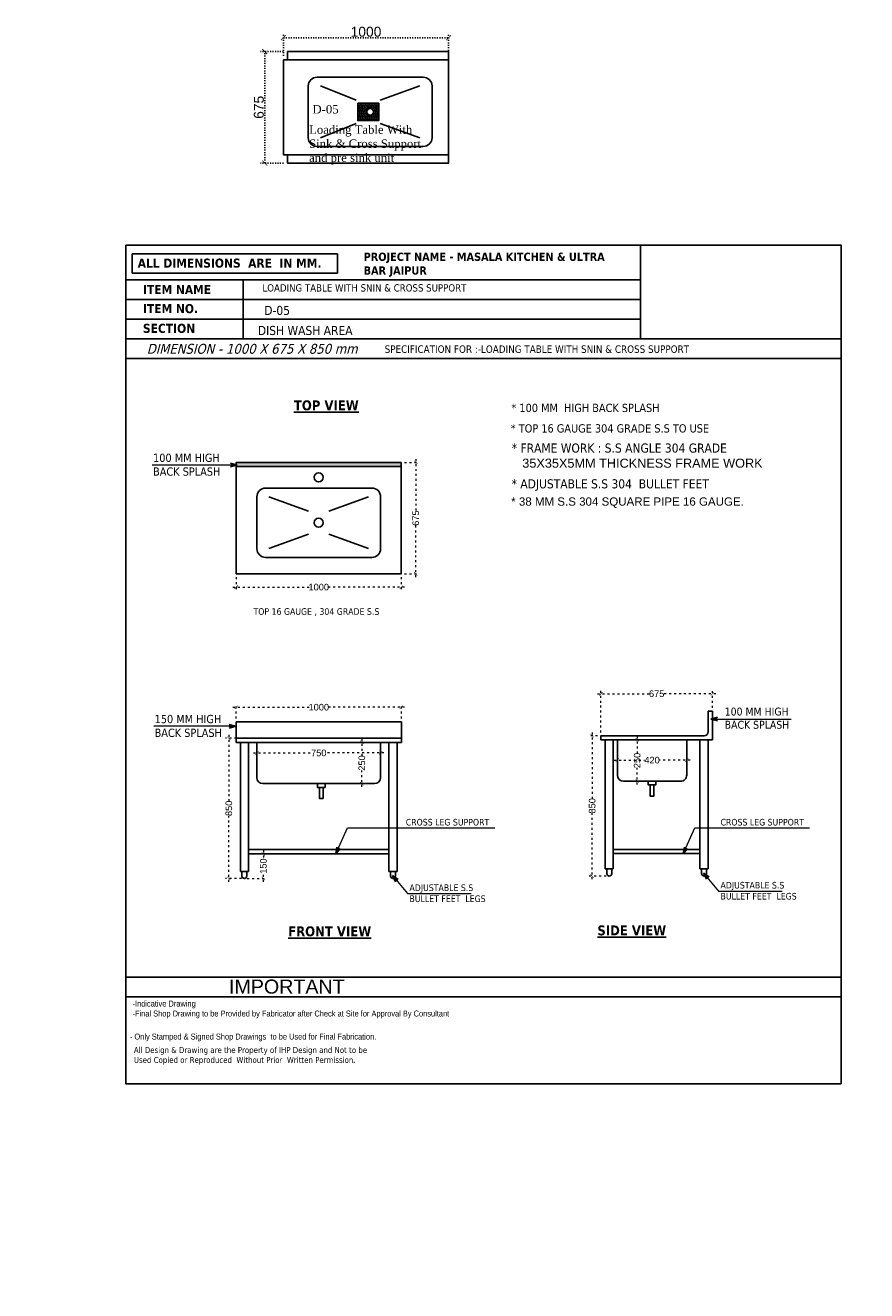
# Model space of a CAD drawing. Header units: millimetres. Extents: x 508219 to 745096, y 311341 to 352167.
# Tile 38 of 45: x 578475 to 583572, y 334196 to 341863. Entities that reach past the tile are written whole.
import ezdxf

# ---------------------------------------------------------------- set-up
doc = ezdxf.new("R2010")
doc.units = ezdxf.units.MM
doc.header["$PDMODE"] = 34
doc.linetypes.add('ACAD_ISO03W100', pattern=[30, 12, -18])
doc.layers.get('0').update_dxf_attribs({"color": 252})
for name, color, linetype in [('A-ANNO-DIMS-30', 7, 'Continuous'), ('A-Text', 132, 'Continuous'), ('EQUIPMENT', 103, 'Continuous')]:
    doc.layers.add(name, color=color, linetype=linetype)
doc.layers.add('Equipment Name', color=7, linetype='Continuous', lineweight=0)
doc.styles.add('arr-1', font='arial.ttf')
doc.styles.add('CKD_Dimension Text', font='BOOKOSI.TTF')
doc.styles.add('ro', font='romans.shx')
doc.styles.get("Standard").update_dxf_attribs({"font": 'arial.ttf'})
doc.styles.add('style1', font='txt.shx')
doc.styles.add('style12', font='BOOKOSI.TTF')
doc.dimstyles.new('DIM-30', dxfattribs={"dimtxt": 60, "dimasz": 30, "dimexe": 25, "dimexo": 25, "dimgap": 5, "dimtad": 1, "dimdec": 0, "dimzin": 0, "dimdsep": 46, "dimtxsty": 'Standard', "dimblk": 'ARCHTICK', "dimcen": 0.09, "dimclrd": 8, "dimclre": 8, "dimclrt": 256, "dimadec": 0, "dimazin": 0, "dimtfac": 1, "dimtdec": 0, "dimtofl": 0, "dimtmove": 0, "dimatfit": 3, "dimfxl": 0, "dimtolj": 1, "dimtzin": 0, "dimlwd": -1, "dimlwe": -1, "dimarcsym": 0})
doc.dimstyles.new('DMI (AB)', dxfattribs={"dimtxt": 60, "dimasz": 40, "dimexe": 12, "dimexo": 25, "dimgap": 1, "dimtad": 0, "dimdec": 0, "dimtxsty": 'ro', "dimblk": 'OPEN30', "dimcen": 1, "dimadec": 0, "dimazin": 0, "dimtfac": 1, "dimtdec": 0, "dimtmove": 0, "dimatfit": 3, "dimldrblk": 'OPEN30', "dimfxl": 0, "dimlwd": 15, "dimlwe": 15, "dimarcsym": 0})
doc.dimstyles.new('ISO-25', dxfattribs={"dimtxt": 40, "dimasz": 20, "dimexe": 20, "dimexo": 20, "dimtad": 0, "dimdec": 0, "dimdsep": 46, "dimtxsty": 'Standard', "dimblk": 'ARCHTICK', "dimcen": 2.5, "dimdle": 20, "dimadec": 0, "dimazin": 0, "dimtfac": 1, "dimtdec": 0, "dimtmove": 0, "dimatfit": 3, "dimfxl": 0, "dimlwd": 5, "dimlwe": 5, "dimarcsym": 0})

# ---------------------------------------------------------------- blocks, each defined once
blk = doc.blocks.new('_ArchTick')
at = {"color": 0, "linetype": 'ByBlock', "const_width": 0.15}
blk.add_lwpolyline([(-0.5, -0.5), (0.5, 0.5)], dxfattribs=at)
blk = doc.blocks.new('*D393')
at = {"layer": 'A-ANNO-DIMS-30', "color": 8, "linetype": 'ACAD_ISO03W100', "ltscale": 0.5, "transparency": 16777216}
for p, q in [((580038.7188951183, 341703.4106796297), (579900.5182067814, 341703.4106796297)), ((579925.5182067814, 341028.4106796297), (579925.5182067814, 341703.4106796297)), ((580038.7188951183, 341028.4106796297), (579900.5182067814, 341028.4106796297))]:
    blk.add_line(p, q, dxfattribs=at)
at = {"layer": 'DEFPOINTS', "color": 0, "ltscale": 0.5, "transparency": 16777216}
for p in [(579925.5182067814, 341703.4106796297), (580063.7188951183, 341703.4106796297), (580063.7188951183, 341028.4106796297)]:
    blk.add_point(p, dxfattribs=at)
at = {"layer": 'A-ANNO-DIMS-30', "color": 8, "ltscale": 0.5, "transparency": 16777216, "xscale": 30, "yscale": 30, "zscale": 30}
for p, rotation in [((579925.5182067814, 341703.4106796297), 90), ((579925.5182067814, 341028.4106796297), 270)]:
    blk.add_blockref('_ArchTick', p, dxfattribs=dict(at, rotation=rotation))
at = {"layer": 'A-ANNO-DIMS-30', "ltscale": 0.5, "transparency": 16777216, "insert": (579889.8838275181, 341365.9106796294), "char_height": 60, "attachment_point": 5, "rotation": 90}
blk.add_mtext('\\A1;675', dxfattribs=at)
blk = doc.blocks.new('*D394')
at = {"layer": 'A-ANNO-DIMS-30', "color": 8, "linetype": 'ACAD_ISO03W100', "ltscale": 0.5, "transparency": 16777216}
for p, q in [((580038.7188951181, 341678.4106796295), (580038.7188951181, 341812.6505618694)), ((580038.7188951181, 341787.6505618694), (581038.7188951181, 341787.6505618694)), ((581038.7188951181, 341678.4106796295), (581038.7188951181, 341812.6505618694))]:
    blk.add_line(p, q, dxfattribs=at)
at = {"layer": 'DEFPOINTS', "color": 0, "ltscale": 0.5, "transparency": 16777216}
for p in [(581038.7188951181, 341787.6505618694), (580038.7188951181, 341653.4106796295), (581038.7188951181, 341653.4106796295)]:
    blk.add_point(p, dxfattribs=at)
at = {"layer": 'A-ANNO-DIMS-30', "color": 8, "ltscale": 0.5, "transparency": 16777216, "xscale": 30, "yscale": 30, "zscale": 30, "rotation": 180}
blk.add_blockref('_ArchTick', (580038.7188951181, 341787.6505618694), dxfattribs=at)
at = {"layer": 'A-ANNO-DIMS-30', "color": 8, "ltscale": 0.5, "transparency": 16777216, "xscale": 30, "yscale": 30, "zscale": 30}
blk.add_blockref('_ArchTick', (581038.7188951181, 341787.6505618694), dxfattribs=at)
at = {"layer": 'A-ANNO-DIMS-30', "ltscale": 0.5, "transparency": 16777216, "insert": (580538.7188951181, 341823.2849411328), "char_height": 60, "attachment_point": 5}
blk.add_mtext('\\A1;1000', dxfattribs=at)
blk = doc.blocks.new('_Open30')
at = {"color": 0, "linetype": 'ByBlock', "lineweight": -2}
for p, q in [((-1, 0.26794919), (0, 0)), ((0, 0), (-1, -0.26794919)), ((0, 0), (-1, 0))]:
    blk.add_line(p, q, dxfattribs=at)
blk = doc.blocks.new('*D398')
at = {"color": 0, "linetype": 'ACAD_ISO03W100', "lineweight": 5, "transparency": 16777216}
for p, q in [((580772.5708307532, 339214.4035295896), (580860.2941209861, 339214.4035295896)), ((580840.2941209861, 339234.4035295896), (580840.2941209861, 338921.9760057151)), ((580840.2941209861, 338519.4035295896), (580840.2941209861, 338831.8310534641)), ((580772.5708307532, 338539.4035295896), (580860.2941209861, 338539.4035295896))]:
    blk.add_line(p, q, dxfattribs=at)
at = {"layer": 'DEFPOINTS', "color": 0, "transparency": 16777216}
for p in [(580752.5708307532, 339214.4035295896), (580752.5708307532, 338539.4035295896), (580840.2941209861, 338539.4035295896)]:
    blk.add_point(p, dxfattribs=at)
at = {"color": 0, "lineweight": 5, "transparency": 16777216, "xscale": 20, "yscale": 20, "zscale": 20}
for p, rotation in [((580840.2941209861, 339214.4035295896), 90), ((580840.2941209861, 338539.4035295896), 270)]:
    blk.add_blockref('_ArchTick', p, dxfattribs=dict(at, rotation=rotation))
at = {"color": 0, "transparency": 16777216, "insert": (580840.2941209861, 338876.9035295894), "char_height": 40, "attachment_point": 5, "rotation": 90}
blk.add_mtext('675', dxfattribs=at)
blk = doc.blocks.new('*D399')
at = {"color": 0, "linetype": 'ACAD_ISO03W100', "lineweight": 5, "transparency": 16777216}
for p, q in [((579752.570830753, 338519.4035295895), (579752.570830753, 338438.8171153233)), ((580752.570830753, 338519.4035295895), (580752.570830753, 338438.8171153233)), ((579732.570830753, 338458.8171153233), (580194.1695688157, 338458.8171153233)), ((580772.570830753, 338458.8171153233), (580310.9720926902, 338458.8171153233))]:
    blk.add_line(p, q, dxfattribs=at)
at = {"layer": 'DEFPOINTS', "color": 0, "transparency": 16777216}
for p in [(579752.570830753, 338539.4035295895), (580752.570830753, 338539.4035295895), (579752.570830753, 338458.8171153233)]:
    blk.add_point(p, dxfattribs=at)
at = {"color": 0, "lineweight": 5, "transparency": 16777216, "xscale": 20, "yscale": 20, "zscale": 20, "rotation": 180}
blk.add_blockref('_ArchTick', (579752.570830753, 338458.8171153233), dxfattribs=at)
at = {"color": 0, "lineweight": 5, "transparency": 16777216, "xscale": 20, "yscale": 20, "zscale": 20}
blk.add_blockref('_ArchTick', (580752.570830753, 338458.8171153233), dxfattribs=at)
at = {"color": 0, "transparency": 16777216, "insert": (580252.570830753, 338458.8171153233), "char_height": 40, "attachment_point": 5}
blk.add_mtext('1000', dxfattribs=at)
blk = doc.blocks.new('*D400')
at = {"color": 0, "linetype": 'ACAD_ISO03W100', "lineweight": 5, "transparency": 16777216}
for p, q in [((579708.0288074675, 337563.4399082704), (579708.0288074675, 337163.3467030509)), ((579784.745877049, 337543.4399082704), (579688.0288074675, 337543.4399082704)), ((579708.0288074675, 336673.7088184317), (579708.0288074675, 337073.8020236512)), ((579784.745877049, 336693.7088184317), (579688.0288074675, 336693.7088184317))]:
    blk.add_line(p, q, dxfattribs=at)
at = {"layer": 'DEFPOINTS', "color": 0, "transparency": 16777216}
for p in [(579708.0288074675, 337543.4399082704), (579804.745877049, 337543.4399082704), (579804.745877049, 336693.7088184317)]:
    blk.add_point(p, dxfattribs=at)
at = {"color": 0, "lineweight": 5, "transparency": 16777216, "xscale": 20, "yscale": 20, "zscale": 20}
for p, rotation in [((579708.0288074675, 337543.4399082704), 90), ((579708.0288074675, 336693.7088184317), 270)]:
    blk.add_blockref('_ArchTick', p, dxfattribs=dict(at, rotation=rotation))
at = {"color": 0, "transparency": 16777216, "insert": (579708.0288074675, 337118.5743633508), "char_height": 40, "attachment_point": 5, "rotation": 90}
blk.add_mtext('850', dxfattribs=at)
blk = doc.blocks.new('*D401')
at = {"color": 0, "linetype": 'ACAD_ISO03W100', "lineweight": 5, "transparency": 16777216}
for p, q in [((579847.5708307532, 336843.4399082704), (579937.0146122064, 336843.4399082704)), ((579917.0146122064, 336863.4399082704), (579917.0146122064, 336811.4367439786)), ((579917.0146122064, 336673.7088184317), (579917.0146122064, 336725.7119827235)), ((579819.0907936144, 336693.7088184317), (579937.0146122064, 336693.7088184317))]:
    blk.add_line(p, q, dxfattribs=at)
at = {"layer": 'DEFPOINTS', "color": 0, "transparency": 16777216}
for p in [(579827.5708307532, 336843.4399082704), (579917.0146122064, 336843.4399082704), (579799.0907936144, 336693.7088184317)]:
    blk.add_point(p, dxfattribs=at)
at = {"color": 0, "lineweight": 5, "transparency": 16777216, "xscale": 20, "yscale": 20, "zscale": 20}
for p, rotation in [((579917.0146122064, 336843.4399082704), 90), ((579917.0146122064, 336693.7088184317), 270)]:
    blk.add_blockref('_ArchTick', p, dxfattribs=dict(at, rotation=rotation))
at = {"color": 0, "transparency": 16777216, "insert": (579917.0146122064, 336768.5743633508), "char_height": 40, "attachment_point": 5, "rotation": 90}
blk.add_mtext('150', dxfattribs=at)
blk = doc.blocks.new('*D395')
at = {"color": 0, "linetype": 'ACAD_ISO03W100', "lineweight": 5, "transparency": 16777216}
for p, q in [((579732.8069026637, 337731.1302375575), (580194.4056407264, 337731.1302375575)), ((579752.8069026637, 337663.4399082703), (579752.8069026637, 337751.1302375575)), ((580772.8069026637, 337731.1302375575), (580311.2081646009, 337731.1302375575)), ((580752.8069026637, 337663.4399082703), (580752.8069026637, 337751.1302375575))]:
    blk.add_line(p, q, dxfattribs=at)
at = {"layer": 'DEFPOINTS', "color": 0, "transparency": 16777216}
for p in [(580752.8069026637, 337731.1302375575), (579752.8069026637, 337643.4399082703), (580752.8069026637, 337643.4399082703)]:
    blk.add_point(p, dxfattribs=at)
at = {"color": 0, "lineweight": 5, "transparency": 16777216, "xscale": 20, "yscale": 20, "zscale": 20, "rotation": 180}
blk.add_blockref('_ArchTick', (579752.8069026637, 337731.1302375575), dxfattribs=at)
at = {"color": 0, "lineweight": 5, "transparency": 16777216, "xscale": 20, "yscale": 20, "zscale": 20}
blk.add_blockref('_ArchTick', (580752.8069026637, 337731.1302375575), dxfattribs=at)
at = {"color": 0, "transparency": 16777216, "insert": (580252.8069026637, 337731.1302375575), "char_height": 40, "attachment_point": 5}
blk.add_mtext('1000', dxfattribs=at)
blk = doc.blocks.new('*D396')
at = {"color": 0, "linetype": 'ACAD_ISO03W100', "lineweight": 5, "transparency": 16777216}
for p, q in [((581941.9498109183, 337812.9735766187), (582254.3773347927, 337812.9735766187)), ((581961.9498109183, 337578.631423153), (581961.9498109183, 337832.9735766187)), ((582656.9498109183, 337812.9735766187), (582344.5222870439, 337812.9735766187)), ((582636.9498109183, 337727.4399082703), (582636.9498109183, 337832.9735766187))]:
    blk.add_line(p, q, dxfattribs=at)
at = {"layer": 'DEFPOINTS', "color": 0, "transparency": 16777216}
for p in [(582636.9498109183, 337812.9735766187), (582636.9498109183, 337707.4399082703), (581961.9498109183, 337558.631423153)]:
    blk.add_point(p, dxfattribs=at)
at = {"color": 0, "lineweight": 5, "transparency": 16777216, "xscale": 20, "yscale": 20, "zscale": 20, "rotation": 180}
blk.add_blockref('_ArchTick', (581961.9498109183, 337812.9735766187), dxfattribs=at)
at = {"color": 0, "lineweight": 5, "transparency": 16777216, "xscale": 20, "yscale": 20, "zscale": 20}
blk.add_blockref('_ArchTick', (582636.9498109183, 337812.9735766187), dxfattribs=at)
at = {"color": 0, "transparency": 16777216, "insert": (582299.4498109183, 337812.9735766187), "char_height": 40, "attachment_point": 5}
blk.add_mtext('675', dxfattribs=at)
blk = doc.blocks.new('*D397')
at = {"color": 0, "linetype": 'ACAD_ISO03W100', "lineweight": 5, "transparency": 16777216}
for p, q in [((581941.9498109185, 337558.6314231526), (581888.8089400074, 337558.6314231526)), ((581908.8089400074, 337578.6314231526), (581908.8089400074, 337178.4037628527)), ((581908.8089400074, 336688.6314231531), (581908.8089400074, 337088.859083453)), ((581992.60230634, 336708.6314231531), (581888.8089400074, 336708.6314231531))]:
    blk.add_line(p, q, dxfattribs=at)
at = {"layer": 'DEFPOINTS', "color": 0, "transparency": 16777216}
for p in [(581908.8089400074, 337558.6314231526), (581961.9498109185, 337558.6314231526), (582012.60230634, 336708.6314231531)]:
    blk.add_point(p, dxfattribs=at)
at = {"color": 0, "lineweight": 5, "transparency": 16777216, "xscale": 20, "yscale": 20, "zscale": 20}
for p, rotation in [((581908.8089400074, 337558.6314231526), 90), ((581908.8089400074, 336708.6314231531), 270)]:
    blk.add_blockref('_ArchTick', p, dxfattribs=dict(at, rotation=rotation))
at = {"color": 0, "transparency": 16777216, "insert": (581908.8089400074, 337133.6314231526), "char_height": 40, "attachment_point": 5, "rotation": 90}
blk.add_mtext('850', dxfattribs=at)
blk = doc.blocks.new('*D417')
at = {"color": 0, "linetype": 'ACAD_ISO03W100', "lineweight": 5, "transparency": 16777216}
for p, q in [((579857.570830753, 337454.1403479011), (580207.9894869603, 337454.1403479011)), ((579877.570830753, 337431.4455033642), (579877.570830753, 337474.1403479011)), ((580647.570830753, 337454.1403479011), (580297.1521745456, 337454.1403479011))]:
    blk.add_line(p, q, dxfattribs=at)
at = {"layer": 'DEFPOINTS', "color": 0, "transparency": 16777216}
for p in [(579877.570830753, 337411.4455033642), (580627.570830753, 337454.1403479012), (580627.570830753, 337454.1403479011)]:
    blk.add_point(p, dxfattribs=at)
at = {"color": 0, "lineweight": 5, "transparency": 16777216, "xscale": 20, "yscale": 20, "zscale": 20, "rotation": 180}
blk.add_blockref('_ArchTick', (579877.570830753, 337454.1403479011), dxfattribs=at)
at = {"color": 0, "lineweight": 5, "transparency": 16777216, "xscale": 20, "yscale": 20, "zscale": 20}
blk.add_blockref('_ArchTick', (580627.570830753, 337454.1403479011), dxfattribs=at)
at = {"color": 0, "transparency": 16777216, "insert": (580252.570830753, 337454.1403479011), "char_height": 40, "attachment_point": 5}
blk.add_mtext('750', dxfattribs=at)
blk = doc.blocks.new('*D418')
at = {"color": 0, "linetype": 'ACAD_ISO03W100', "lineweight": 5, "transparency": 16777216}
for p, q in [((580272.5755944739, 337518.4399082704), (580533.5276505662, 337518.4399082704)), ((580513.5276505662, 337538.4399082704), (580513.5276505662, 337438.3318754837)), ((580513.5276505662, 337248.0516053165), (580513.5276505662, 337348.1596381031)), ((580272.5710788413, 337268.0516053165), (580533.5276505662, 337268.0516053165))]:
    blk.add_line(p, q, dxfattribs=at)
at = {"layer": 'DEFPOINTS', "color": 0, "transparency": 16777216}
for p in [(580252.5755944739, 337518.4399082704), (580513.5276505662, 337518.4399082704), (580252.5710788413, 337268.0516053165)]:
    blk.add_point(p, dxfattribs=at)
at = {"color": 0, "lineweight": 5, "transparency": 16777216, "xscale": 20, "yscale": 20, "zscale": 20}
for p, rotation in [((580513.5276505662, 337518.4399082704), 90), ((580513.5276505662, 337268.0516053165), 270)]:
    blk.add_blockref('_ArchTick', p, dxfattribs=dict(at, rotation=rotation))
at = {"color": 0, "transparency": 16777216, "insert": (580513.5276505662, 337393.2457567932), "char_height": 40, "attachment_point": 5, "rotation": 90}
blk.add_mtext('250', dxfattribs=at)
blk = doc.blocks.new('*D419')
at = {"color": 0, "linetype": 'ACAD_ISO03W100', "lineweight": 5, "transparency": 16777216}
for p, q in [((582041.4498109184, 337410.2601941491), (582225.8999158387, 337410.2601941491)), ((582061.4498109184, 337406.6370182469), (582061.4498109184, 337390.2601941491)), ((582501.4499525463, 337410.2601941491), (582316.999847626, 337410.2601941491)), ((582481.4499525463, 337406.6375742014), (582481.4499525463, 337390.2601941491))]:
    blk.add_line(p, q, dxfattribs=at)
at = {"layer": 'DEFPOINTS', "color": 0, "transparency": 16777216}
for p in [(582061.4498109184, 337426.6370182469), (582481.4499525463, 337426.6375742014), (582481.4499525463, 337410.2601941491)]:
    blk.add_point(p, dxfattribs=at)
at = {"color": 0, "lineweight": 5, "transparency": 16777216, "xscale": 20, "yscale": 20, "zscale": 20, "rotation": 180}
blk.add_blockref('_ArchTick', (582061.4498109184, 337410.2601941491), dxfattribs=at)
at = {"color": 0, "lineweight": 5, "transparency": 16777216, "xscale": 20, "yscale": 20, "zscale": 20}
blk.add_blockref('_ArchTick', (582481.4499525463, 337410.2601941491), dxfattribs=at)
at = {"color": 0, "transparency": 16777216, "insert": (582271.4498817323, 337410.2601941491), "char_height": 40, "attachment_point": 5}
blk.add_mtext('420', dxfattribs=at)
blk = doc.blocks.new('*D420')
at = {"color": 0, "linetype": 'ACAD_ISO03W100', "lineweight": 5, "transparency": 16777216}
for p, q in [((582266.2342213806, 337533.6314231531), (582161.5060257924, 337533.6314231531)), ((582181.5060257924, 337553.6314231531), (582181.5060257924, 337453.5233903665)), ((582181.5060257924, 337263.2431201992), (582181.5060257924, 337363.3511529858)), ((582251.4500590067, 337283.2431201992), (582161.5060257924, 337283.2431201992))]:
    blk.add_line(p, q, dxfattribs=at)
at = {"layer": 'DEFPOINTS', "color": 0, "transparency": 16777216}
for p in [(582181.5060257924, 337533.6314231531), (582286.2342213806, 337533.6314231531), (582271.4500590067, 337283.2431201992)]:
    blk.add_point(p, dxfattribs=at)
at = {"color": 0, "lineweight": 5, "transparency": 16777216, "xscale": 20, "yscale": 20, "zscale": 20}
for p, rotation in [((582181.5060257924, 337533.6314231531), 90), ((582181.5060257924, 337283.2431201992), 270)]:
    blk.add_blockref('_ArchTick', p, dxfattribs=dict(at, rotation=rotation))
at = {"color": 0, "transparency": 16777216, "insert": (582181.5060257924, 337408.4372716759), "char_height": 40, "attachment_point": 5, "rotation": 90}
blk.add_mtext('250', dxfattribs=at)

msp = doc.modelspace()

# ---------------------------------------------------------------- hatches: boundary and pattern name
at = {"linetype": 'ByBlock'}
h = msp.add_hatch(color=6, dxfattribs=at)
h.dxf.hatch_style = 1
h.paths.add_polyline_path([(579752.570830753, 339214.4035295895), (579752.570830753, 339189.4035295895), (580752.570830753, 339189.4035295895), (580752.570830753, 339214.4035295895)])
at = {"layer": 'EQUIPMENT', "ltscale": 0.2}
h = msp.add_hatch(dxfattribs=at)
h.set_pattern_fill('HEX', color=253, scale=25, angle=269.9999999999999)
h.set_pattern_definition([(270, (687245.9586047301, 51240.22964280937), (5.412658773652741, -7.33497744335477e-15), [3.125, -6.25]), (29.99999999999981, (687245.9586047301, 51240.22964280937), (-2.706329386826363, 4.687500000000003), [3.124999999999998, -6.249999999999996]), (329.9999999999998, (687245.9586047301, 51237.10464280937), (2.706329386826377, 4.687499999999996), [3.124999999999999, -6.249999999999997])])
h.paths.add_polyline_path([(580616.2188951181, 341285.9106796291), (580616.2188951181, 341390.9106796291), (580488.7188951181, 341390.9106796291), (580488.7188951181, 341285.9106796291)])
h.paths.add_polyline_path([(580543.2962076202, 341338.4106796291, -1), (580584.141582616, 341338.4106796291, -1)], flags=16)

# ---------------------------------------------------------------- linework, layer by layer
at = {"color": 5, "linetype": 'ByBlock'}
for p, q in [((582201.7208712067, 339963.3070492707), (582201.7208712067, 340531.3401848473)), ((579795.1748211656, 340321.2044993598), (579795.1748211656, 339963.3070492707)), ((583416.9332551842, 336096.5759683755), (579083.8547074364, 336096.5759683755)), ((580394.4498109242, 335977.2768183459), (579083.8553805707, 335977.2768183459))]:
    msp.add_line(p, q, dxfattribs=at)
at = {"color": 6, "linetype": 'ByBlock'}
for p, q in [((580190.7770841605, 338918.9481891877), (579951.0806521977, 339005.6211964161)), ((580314.3645773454, 338918.9481891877), (580554.0610093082, 339005.6211964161)), ((580190.7770841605, 338778.8588699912), (579951.0806521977, 338692.1858627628)), ((580314.3645773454, 338778.8588699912), (580554.0610093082, 338692.1858627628)), ((582611.9498109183, 337583.631423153), (582611.9498109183, 337707.4399082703)), ((579877.570830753, 337518.4405033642), (579877.570830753, 337304.4505033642)), ((580627.5711140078, 337304.4527072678), (580627.5708307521, 337518.4405033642)), ((579913.970830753, 337268.0505033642), (580591.1713269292, 337268.0527072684)), ((579827.570830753, 336736.4399082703), (579777.570830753, 336736.4399082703)), ((580727.8069026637, 336736.4399082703), (580677.8069026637, 336736.4399082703)), ((581986.9498109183, 336751.631423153), (582036.9498109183, 336751.631423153)), ((582611.9498109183, 336751.631423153), (582561.9498109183, 336751.631423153))]:
    msp.add_line(p, q, dxfattribs=at)
at = {"color": 6}
for p, q in [((580752.8069026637, 337643.4399082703), (579752.8069026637, 337643.4399082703)), ((579752.8069026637, 337643.4399082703), (579752.8069026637, 337543.4399082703)), ((580752.8069026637, 337543.4399082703), (580752.8069026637, 337643.4399082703)), ((579752.570830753, 337518.4399082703), (579752.570830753, 337543.4399082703))]:
    msp.add_line(p, q, dxfattribs=at)
at = {"color": 5, "linetype": 'ByBlock'}
for points in [[(579083.8540343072, 340531.3401848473), (583416.9332551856, 340531.3401848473), (583416.9332551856, 335449.5952464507), (579083.8540343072, 335449.5952464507)], [(579083.8540343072, 340531.3401848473), (583416.9332551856, 340531.3401848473), (583416.9332551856, 335449.5952464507), (579083.8540343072, 335449.5952464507)], [(579083.8540342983, 340531.3401848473), (583416.9332551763, 340531.3401848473), (583416.9332551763, 335449.5952464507), (579083.8540342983, 335449.5952464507)], [(579083.8540343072, 340531.3401848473), (583416.9332551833, 340531.3401848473), (583416.9332551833, 335449.5952464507), (579083.8540343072, 335449.5952464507)], [(579083.8540342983, 340531.3401848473), (583416.9332551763, 340531.3401848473), (583416.9332551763, 335449.5952464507), (579083.8540342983, 335449.5952464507)], [(580365.5415199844, 340360.9937578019), (579122.4283457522, 340360.9937578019), (579122.4283457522, 340477.1858907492), (580365.5415199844, 340477.1858907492)], [(579083.8540343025, 340321.2044993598), (582201.7208712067, 340321.2044993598), (582201.7208712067, 340201.9053493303), (579083.8540343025, 340201.9053493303)], [(579083.8540343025, 340201.9053493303), (582201.7208712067, 340201.9053493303), (582201.7208712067, 340082.6061993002), (579083.8540343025, 340082.6061993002)], [(579083.8540343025, 339963.3070492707), (583416.9346014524, 339963.3070492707), (583416.9346014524, 339844.0078992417), (579083.8540343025, 339844.0078992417)], [(579083.8553805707, 336096.5759683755), (583416.9332551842, 336096.5759683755), (583416.9332551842, 335977.2768183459), (579083.8553805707, 335977.2768183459)]]:
    msp.add_lwpolyline(points, close=True, dxfattribs=at)
at = {"color": 6, "linetype": 'ByBlock'}
for points in [[(580752.570830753, 339214.4035295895), (580752.570830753, 338539.4035295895), (579752.570830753, 338539.4035295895), (579752.570830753, 339214.4035295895)], [(580290.4388667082, 337268.2413759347), (580290.4388667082, 337245.4913759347), (580244.9388667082, 337245.4913759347), (580244.9388667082, 337268.2413759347)], [(582294.2000590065, 337283.2431201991), (582294.2000590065, 337260.4931201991), (582248.7000590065, 337260.4931201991), (582248.7000590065, 337283.2431201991)], [(582260.0750590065, 337260.4931201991), (582282.8250590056, 337260.4931201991), (582282.8250590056, 337193.243120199), (582260.0750590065, 337193.243120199)], [(580256.3138667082, 337245.4913759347), (580279.0638667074, 337245.4913759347), (580279.0638667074, 337178.2413759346), (580256.3138667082, 337178.2413759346)]]:
    msp.add_lwpolyline(points, close=True, dxfattribs=at)
for points in [[(580752.570830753, 339189.4035295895), (579752.570830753, 339189.4035295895)], [(582611.9498109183, 337707.4399082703), (582636.9498109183, 337707.4399082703)], [(582636.9498109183, 337533.631423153), (582636.9498109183, 337707.4399082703)], [(579752.570830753, 337543.4399082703), (580752.8069026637, 337543.4399082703), (580752.8069026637, 337518.4399082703), (579752.570830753, 337518.4399082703)], [(579777.570830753, 337518.4399082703), (579777.570830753, 336736.4399082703)], [(579827.570830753, 337518.4399082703), (579827.570830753, 336736.4399082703)], [(580677.8069026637, 337518.4399082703), (580677.8069026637, 336736.4399082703)], [(580727.8069026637, 337518.4399082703), (580727.8069026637, 336736.4399082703)], [(581986.9498109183, 337533.631423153), (581986.9498109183, 336751.631423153)], [(582036.9498109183, 337533.631423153), (582036.9498109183, 336751.631423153)], [(582561.9498109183, 337533.631423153), (582561.9498109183, 336751.631423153)], [(582611.9498109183, 337533.631423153), (582611.9498109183, 336751.631423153)], [(579827.570830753, 336868.4399082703), (580677.8069026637, 336868.4399082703)], [(582036.9498109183, 336869.631423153), (582561.9498109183, 336869.631423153)], [(580677.8069026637, 336843.4399082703), (579827.570830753, 336843.4399082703)], [(582561.9498109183, 336844.631423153), (582036.9498109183, 336844.631423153)], [(579786.9183353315, 336708.4399082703), (579786.9183353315, 336736.4399082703)], [(579816.9183353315, 336736.4399082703), (579816.9183353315, 336708.4399082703)], [(580687.1544072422, 336708.4399082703), (580687.1544072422, 336736.4399082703)], [(580717.1544072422, 336736.4399082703), (580717.1544072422, 336708.4399082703)], [(581997.6023063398, 336751.631423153), (581997.6023063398, 336723.631423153)], [(582027.6023063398, 336723.631423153), (582027.6023063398, 336751.631423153)], [(582571.2973154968, 336723.631423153), (582571.2973154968, 336751.631423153)], [(582601.2973154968, 336751.631423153), (582601.2973154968, 336723.631423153)]]:
    msp.add_lwpolyline(points, dxfattribs=at)
msp.add_lwpolyline([(579930.8531639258, 339058.9035295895), (580574.2884975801, 339058.9035295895, -0.414213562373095), (580627.570830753, 339005.6211964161), (580627.570830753, 338692.1858627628, -0.414213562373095), (580574.2884975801, 338638.9035295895), (579930.8531639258, 338638.9035295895, -0.414213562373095), (579877.570830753, 338692.1858627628), (579877.570830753, 339005.6211964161, -0.414213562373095)], format="xyb", close=True, dxfattribs=at)
for points in [[(582636.9498109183, 337533.631423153), (581961.9498109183, 337533.631423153), (581961.9498109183, 337558.6314231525), (582586.9498109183, 337558.631423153, 0.414213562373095), (582611.9498109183, 337583.631423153)], [(582061.4498109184, 337533.6320182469), (582061.4498109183, 337319.6420182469, 0.414213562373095), (582097.8498109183, 337283.2420182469), (582445.0503070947, 337283.2442221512)], [(582445.0500941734, 337283.2442221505, 0.414213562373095), (582481.4500941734, 337319.6442221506), (582481.4498109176, 337533.6320182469)]]:
    msp.add_lwpolyline(points, format="xyb", dxfattribs=at)
for centre in [(580252.570830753, 339124.1535295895), (580252.570830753, 338848.9035295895)]:
    msp.add_circle(centre, 27.66050116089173, dxfattribs=at)
for centre, radius, start, end in [((579913.970830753, 337304.4505033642), 36.39999999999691, 180, 270), ((580591.1711140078, 337304.4527072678), 36.40000000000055, 270, 0), ((582012.6023063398, 336723.631423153), 15, 180, 0), ((582586.2973154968, 336723.631423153), 15, 180, 0), ((579801.9183353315, 336708.4399082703), 15, 180, 0), ((580702.1544072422, 336708.4399082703), 15, 180, 0)]:
    msp.add_arc(centre, radius, start, end, dxfattribs=at)
at = {"layer": 'EQUIPMENT', "ltscale": 0.2}
for p, q in [((580479.4251485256, 341408.4553392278), (580262.2287165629, 341495.1283464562)), ((580625.5126417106, 341408.4553392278), (580865.2090736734, 341495.1283464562)), ((580479.4251485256, 341268.3660200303), (580262.2287165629, 341181.6930128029)), ((580625.5126417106, 341268.3660200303), (580865.2090736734, 341181.6930128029))]:
    msp.add_line(p, q, dxfattribs=at)
for points in [[(580063.7188951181, 341078.4106796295), (580063.7188951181, 341028.4106796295), (581038.7188951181, 341028.4106796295), (581038.7188951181, 341703.4106796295), (580063.7188951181, 341703.4106796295), (580063.7188951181, 341653.4106796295)], [(581038.7188951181, 341078.4106796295), (580038.7188951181, 341078.4106796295), (580038.7188951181, 341653.4106796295), (581038.7188951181, 341653.4106796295)]]:
    msp.add_lwpolyline(points, dxfattribs=at)
msp.add_lwpolyline([(580242.001228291, 341548.4106796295), (580885.4365619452, 341548.4106796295, -0.414213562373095), (580938.7188951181, 341495.1283464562), (580938.7188951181, 341181.6930128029, -0.414213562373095), (580885.4365619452, 341128.4106796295), (580242.001228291, 341128.4106796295, -0.414213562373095), (580188.7188951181, 341181.6930128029), (580188.7188951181, 341495.1283464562, -0.414213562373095)], format="xyb", close=True, dxfattribs=at)
msp.add_lwpolyline([(580488.7188951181, 341390.9106796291), (580616.2188951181, 341390.9106796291), (580616.2188951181, 341285.9106796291), (580488.7188951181, 341285.9106796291)], close=True, dxfattribs=at)
msp.add_circle((580563.7188951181, 341338.4106796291), 20.42268749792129, dxfattribs=at)

# ---------------------------------------------------------------- texts
at = {"color": 6, "linetype": 'ByBlock', "attachment_point": 1, "style": 'style1'}
for s, insert, char_height, width in [('{\\fTahoma|b1|i0|c0|p34;\\C5;PROJECT NAME - MASALA KITCHEN & ULTRA BAR JAIPUR }', (580524.3148353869, 340485.3958381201), 50, 1553.421423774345), ('{\\fTahoma|b0|i0|c0|p34;LOADING TABLE WITH SNIN & CROSS SUPPORT}', (579911.2863845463, 340294.0641917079), 44.26335491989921, 2081.885243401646), ('{\\fTahoma|b0|i0|c0|p34;D-05}', (579922.4776537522, 340163.0240288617), 55, 690.7686094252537), ('{\\fTahoma|b0|i0|c0|p34;DISH WASH AREA}', (579883.6117075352, 340041.3434271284), 55, 1466.211068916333), ('{\\fTahoma|b0|i1|c0|p34;DIMENSION - 1000 X 675 X 850 mm}', (579210.692329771, 339932.696437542), 60, 1369.899458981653), ('{\\fTahoma|b0|i0|c0|p34;SPECIFICATION FOR :-LOADING TABLE WITH SNIN & CROSS SUPPORT}', (580651.8076783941, 339923.3474737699), 45.16382435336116, 3051.859933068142), ('{\\fTahoma|b0|i0|c0|p34;* 100 MM  HIGH BACK SPLASH}', (581419.8090857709, 339569.7417158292), 50, 1528.985048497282), ('{\\fTahoma|b0|i0|c0|p34;* TOP 16 GAUGE 304 GRADE S.S TO USE}', (581415.6456264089, 339445.5815850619), 50, 1528.985048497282), ('{\\fTahoma|b0|i0|c0|p34;* FRAME WORK : S.S ANGLE 304 GRADE\\P\\fArial|b0|i0|c0|p34;   35X35X5MM THICKNESS FRAME WORK}', (581421.4494176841, 339328.9935806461), 55, 1687.990696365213), ('{\\fTahoma|b0|i0|c0|p34;100 MM HIGH   \\PBACK SPLASH}', (579248.9531953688, 339267.3542100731), 50, 603.1938317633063), ('{\\fTahoma|b0|i0|c0|p34;* ADJUSTABLE S.S 304  BULLET FEET }', (581420.6234728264, 339112.1750808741), 55, 1687.990696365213), ('{\\fTahoma|b0|i0|c0|p34;TOP 16 GAUGE , 304 GRADE S.S ^I}', (579857.3693042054, 338331.0454462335), 40, 1448.518094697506), ('{\\fTahoma|b0|i0|c0|p34;100 MM HIGH \\PBACK SPLASH}', (582711.5307284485, 337728.9199811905), 48, 509.4351680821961), ('{\\fTahoma|b0|i0|c0|p34;150 MM HIGH   \\PBACK SPLASH}', (579258.2387013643, 337684.6859544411), 50, 603.1938317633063), ('{\\fTahoma|b0|i0|c0|p34;CROSS LEG SUPPORT }', (580779.7335223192, 337054.7092377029), 40, 529.7754197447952), ('{\\fTahoma|b0|i0|c0|p34;CROSS LEG SUPPORT }', (582686.1489448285, 337054.7092377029), 40, 529.7754197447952), ('{\\fTahoma|b0|i0|c0|p34;ADJUSTABLE S.S \\PBULLET FEET  LEGS}', (580802.0060365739, 336657.7075115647), 40, 850.492085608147), ('{\\fTahoma|b0|i0|c0|p34;ADJUSTABLE S.S \\PBULLET FEET  LEGS}', (582686.1489448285, 336672.8990264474), 40, 850.492085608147)]:
    msp.add_mtext(s, dxfattribs=dict(at, insert=insert, char_height=char_height, width=width))
at = {"color": 5, "linetype": 'ByBlock', "attachment_point": 1, "style": 'style1'}
for s, insert, char_height, width in [('{\\fTahoma|b1|i0|c0|p34;ALL DIMENSIONS  ARE  IN MM.}', (579155.9068973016, 340449.3345279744), 55, 1687.990696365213), ('{\\fTahoma|b1|i0|c0|p34;ITEM NAME}', (579187.4080402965, 340289.112755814), 55, 1687.990696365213), ('{\\fTahoma|b1|i0|c0|p34;ITEM NO. }', (579187.4080402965, 340173.6892391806), 55, 1687.990696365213), ('{\\fTahoma|b1|i0|c0|p34;SECTION }', (579187.4080402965, 340054.1639449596), 55, 1687.990696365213), ('{\\fTechnic|b0|i0|c2|p2;-Indicative Drawing\\P-Final Shop Drawing to be Provided by Fabricator after Check at Site for Approval By Consultant}', (579124.4245690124, 335953.4613633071), 36, 1767.082790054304), ('{\\fTahoma|b0|i0|c0|p34;\\H1.44x;All Design & Drawing are the Property of IHP Design and Not to be Used Copied or Reproduced  Without Prior  Written Permission\\fTahoma|b1|i0|c0|p34;\\H0.69444x;. }', (579132.8507172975, 335672.2901347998), 25, 1481.326179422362)]:
    msp.add_mtext(s, dxfattribs=dict(at, insert=insert, char_height=char_height, width=width))
at = {"color": 6, "linetype": 'ByBlock', "char_height": 60, "attachment_point": 1}
for s, insert in [('{\\fTahoma|b1|i0|c0|p34;\\LTOP VIEW}', (580101.9700065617, 339590.2568419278)), ('{\\fTahoma|b1|i0|c0|p34;\\LSIDE VIEW}', (581940.1752161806, 336409.0412960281)), ('{\\fTahoma|b1|i0|c0|p34;\\LFRONT VIEW}', (580067.4318587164, 336403.546703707))]:
    msp.add_mtext_dynamic_manual_height_columns(s, width=1232.478260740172, gutter_width=1, heights=[0], dxfattribs=dict(at, insert=insert))
at = {"color": 6, "linetype": 'ByBlock', "insert": (581418.3571534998, 339002.4391750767), "char_height": 50, "width": 3529.693904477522, "attachment_point": 1}
msp.add_mtext('* 38 MM S.S 304 SQUARE PIPE 16 GAUGE.', dxfattribs=at)
at = {"color": 5, "linetype": 'ByBlock', "attachment_point": 1}
for s, insert, char_height, width in [('IMPORTANT', (579709.0276919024, 336081.3019800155), 85.16603982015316, 1210.304843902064), ('{\\fTechnic|b0|i0|c2|p2;- Only Stamped & Signed Shop Drawings  to be Used for Final Fabrication.}', (579108.4867293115, 335753.8097407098), 36, 1988.238406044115)]:
    msp.add_mtext(s, dxfattribs=dict(at, insert=insert, char_height=char_height, width=width))
at = {"layer": 'A-Text', "char_height": 120, "width": 4245.230659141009, "attachment_point": 1, "style": 'arr-1'}
for insert in [(521802.4997488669, 334763.4842731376), (512978.1447611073, 334516.2061974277)]:
    msp.add_mtext('\\pi1613.96594;ENTRY  EXIT', dxfattribs=dict(at, insert=insert))
at = {"layer": 'Equipment Name', "linetype": 'Continuous', "lineweight": 5, "ltscale": 25, "insert": (580214.5180375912, 341379.5629585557), "char_height": 51, "width": 165.6476344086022, "attachment_point": 1, "rotation": 359.9999999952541, "style": 'CKD_Dimension Text'}
msp.add_mtext('D-05', dxfattribs=at)
at = {"layer": 'Equipment Name', "color": 0, "insert": (580194.0500252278, 341256.2597832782), "char_height": 51, "width": 762.399641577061, "attachment_point": 1, "style": 'style12'}
msp.add_mtext('Loading Table With  Sink & Cross Support and pre sink unit', dxfattribs=at)

# ---------------------------------------------------------------- dimensions: what is measured, and where the dimension line sits
at = {"color": 6}
for base, p1, p2, picture, middle in [((580840.2941209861, 338539.4035295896), (580752.570830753, 339214.4035295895), (580752.570830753, 338539.4035295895), '*D398', (580840.2941209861, 338876.9035295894)), ((579708.0288074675, 337543.4399082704), (579804.7458770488, 336693.7088184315), (579804.7458770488, 337543.4399082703), '*D400', (579708.0288074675, 337118.5743633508)), ((581908.8089400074, 337558.6314231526), (582012.6023063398, 336708.631423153), (581961.9498109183, 337558.6314231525), '*D397', (581908.8089400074, 337133.6314231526)), ((580513.5276505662, 337518.4399082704), (580252.5710788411, 337268.0516053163), (580252.5755944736, 337518.4399082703), '*D418', (580513.5276505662, 337393.2457567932)), ((582181.5060257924, 337533.6314231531), (582271.4500590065, 337283.2431201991), (582286.2342213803, 337533.631423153), '*D420', (582181.5060257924, 337408.4372716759)), ((579917.0146122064, 336843.4399082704), (579799.0907936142, 336693.7088184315), (579827.570830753, 336843.4399082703), '*D401', (579917.0146122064, 336768.5743633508))]:
    dim = msp.add_linear_dim(base=base, p1=p1, p2=p2, angle=90, dimstyle='ISO-25', dxfattribs=at)
    dim.commit()
    dim.dimension.update_dxf_attribs({"geometry": picture, "text_midpoint": middle})
for base, p1, p2, picture, middle in [((579752.570830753, 338458.8171153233), (580752.570830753, 338539.4035295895), (579752.570830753, 338539.4035295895), '*D399', (580252.570830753, 338458.8171153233)), ((582636.9498109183, 337812.9735766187), (581961.9498109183, 337558.631423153), (582636.9498109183, 337707.4399082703), '*D396', (582299.4498109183, 337812.9735766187)), ((580752.8069026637, 337731.1302375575), (579752.8069026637, 337643.4399082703), (580752.8069026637, 337643.4399082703), '*D395', (580252.8069026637, 337731.1302375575)), ((580627.570830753, 337454.1403479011), (579877.570830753, 337411.4455033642), (580627.570830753, 337454.1403479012), '*D417', (580252.570830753, 337454.1403479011)), ((582481.4499525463, 337410.2601941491), (582061.4498109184, 337426.6370182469), (582481.4499525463, 337426.6375742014), '*D419', (582271.4498817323, 337410.2601941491))]:
    dim = msp.add_linear_dim(base=base, p1=p1, p2=p2, dimstyle='ISO-25', dxfattribs=at)
    dim.commit()
    dim.dimension.update_dxf_attribs({"geometry": picture, "text_midpoint": middle})
at = {"layer": 'A-ANNO-DIMS-30', "ltscale": 0.5}
dim = msp.add_linear_dim(base=(581038.7188951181, 341787.6505618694), p1=(580038.7188951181, 341653.4106796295), p2=(581038.7188951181, 341653.4106796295), dimstyle='DIM-30', override={"dimfxl": 100, "dimarcsym": 2}, dxfattribs=at)
dim.commit()
dim.dimension.update_dxf_attribs({"geometry": '*D394', "text_midpoint": (580538.7188951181, 341823.2849411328)})
dim = msp.add_linear_dim(base=(579925.5182067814, 341703.4106796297), p1=(580063.7188951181, 341028.4106796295), p2=(580063.7188951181, 341703.4106796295), angle=90, dimstyle='DIM-30', override={"dimfxl": 100, "dimarcsym": 2}, dxfattribs=at)
dim.commit()
dim.dimension.update_dxf_attribs({"geometry": '*D393', "text_midpoint": (579889.8838275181, 341365.9106796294)})

# ---------------------------------------------------------------- leaders
at = {"color": 6, "linetype": 'ByBlock'}
for points in [[(579757.4043643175, 339198.4370604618), (579243.9273271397, 339198.4370604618)], [(579750.4856818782, 337615.7688048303), (579252.8994831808, 337615.7688048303)], [(580355.9158919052, 336843.4399082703), (580426.7356518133, 336999.532473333), (581318.5666217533, 336999.532473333)], [(582460.2995315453, 336843.4399082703), (582531.1192914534, 336999.532473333), (583224.9820442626, 336999.532473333)]]:
    msp.add_leader(points, dimstyle='DMI (AB)', dxfattribs=at)
for points in [[(582628.477547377, 337659.3617677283), (583113.9872844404, 337659.3617677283)], [(582583.5936278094, 336726.4386301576), (582674.521103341, 336617.7222620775), (583059.4263579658, 336617.7222620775)], [(580699.4507195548, 336711.2471152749), (580790.3781950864, 336602.5307471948), (581175.2834497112, 336602.5307471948)]]:
    msp.add_leader(points, dimstyle='DMI (AB)', override={"dimgap": 1, "dimtad": 0}, dxfattribs=at)

doc.saveas('drawing.dxf')
